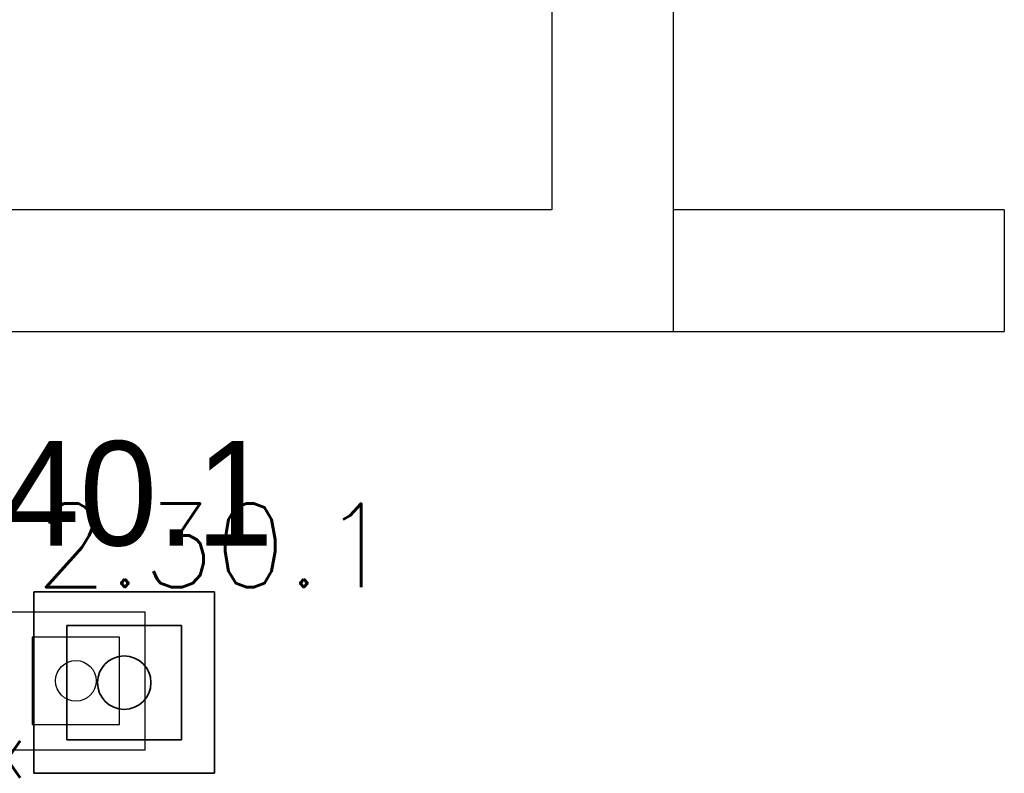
# Model space of a CAD drawing. Header units: millimetres. Extents: x -4577 to 1032787, y -66234 to 201209.
# Tile 180 of 256: x 5307 to 6722, y -7785 to -6703. Entities that reach past the tile are written whole.
import ezdxf
from ezdxf.enums import TextEntityAlignment as Align

# ---------------------------------------------------------------- set-up
doc = ezdxf.new("R2010")
doc.units = ezdxf.units.MM
doc.linetypes.add('510_5_2OG_ELT_1004$0$11-07-22_DS_2OG$0$AUSGEZOGEN', pattern=[0])
doc.linetypes.add('VERDECKT', pattern=[0.375, 0.25, -0.125])
for name, color, linetype in [('0 TP BMA WP2', 1, 'Continuous'), ('510_5_2OG_ELT_1004$0$11-07-22_DS_2OG$0$Mieterausbau', 8, '510_5_2OG_ELT_1004$0$11-07-22_DS_2OG$0$AUSGEZOGEN'), ('510_5_2OG_ELT_1004$0$11-07-22_DS_2OG$0$Nichttragende_Bauteile', 8, '510_5_2OG_ELT_1004$0$11-07-22_DS_2OG$0$AUSGEZOGEN'), ('510_5_2OG_ELT_1004$0$E__FM_BRANDM', 1, 'Continuous')]:
    doc.layers.add(name, color=color, linetype=linetype)
doc.layers.add('510_5_2OG_ELT_1004$0$E__SYM3DPOS', color=2, linetype='Continuous', plot=False)
doc.styles.add('510_5_2OG_ELT_1004$0$Standard', font='simplex.shx')
doc.styles.add('510_5_2OG_ELT_1004$0$TXT', font='TXT.SHX', dxfattribs={"width": 0.7})

# ---------------------------------------------------------------- blocks, each defined once
blk = doc.blocks.new('TPDK')
at = {"color": 1, "linetype": 'Continuous', "lineweight": 35}
blk.add_line((8447.8, -65580.8), (8447.8, -65841.4), dxfattribs=at)
blk.add_line((8447.8, -65580.8), (8447.8, -65841.4), dxfattribs=at)
at = {"layer": '0 TP BMA WP2', "color": 1, "linetype": 'Continuous', "lineweight": 35}
for p, q in [((8188, -65580.8), (8447.8, -65580.8)), ((8188, -65841.4), (8188, -65580.8)), ((8188, -65580.8), (8447.8, -65580.8)), ((8188, -65841.4), (8188, -65580.8)), ((8447.8, -65841.4), (8188, -65841.4)), ((8447.8, -65841.4), (8188, -65841.4))]:
    blk.add_line(p, q, dxfattribs=at)
at = {"layer": '0 TP BMA WP2', "color": 1, "lineweight": 35}
for p, q in [((8235.6, -65628.8), (8235.6, -65793.4)), ((8400.2, -65628.8), (8235.6, -65628.8)), ((8400.2, -65793.4), (8400.2, -65628.8)), ((8235.6, -65793.4), (8400.2, -65793.4))]:
    blk.add_line(p, q, dxfattribs=at)
blk.add_ellipse((8317.9, -65711.1), major_axis=(0, 38.4), ratio=1, start_param=4.712339, end_param=10.995524, dxfattribs=at)
blk = doc.blocks.new('510_5_2OG_ELT_1004$0$I641')
at = {"linetype": 'Continuous'}
for p, q in [((0, 7.943), (7.919, 7.943)), ((0, 0), (0, 7.943)), ((0, 7.943), (7.919, 7.943)), ((0, 0), (0, 7.943)), ((7.919, 7.943), (7.919, 0)), ((7.919, 7.943), (7.919, 0)), ((7.919, 0), (0, 0)), ((7.919, 0), (0, 0))]:
    blk.add_line(p, q, dxfattribs=at)
blk.add_lwpolyline([(6.468, 6.48), (1.451, 6.48), (1.451, 1.463), (6.468, 1.463)], close=True)
blk.add_circle((3.96, 3.972), 1.169)
at = {"layer": '510_5_2OG_ELT_1004$0$E__FM_BRANDM', "style": '510_5_2OG_ELT_1004$0$TXT', "flags": 1}
blk.add_attdef('EC_APPTAG', (0, 0), '', height=125, dxfattribs=at)
blk = doc.blocks.new('510_5_2OG_ELT_1004')
at = {"layer": '510_5_2OG_ELT_1004$0$11-07-22_DS_2OG$0$Mieterausbau', "linetype": '510_5_2OG_ELT_1004$0$11-07-22_DS_2OG$0$AUSGEZOGEN'}
for p, q in [((6722.2, -6975.6), (6246.8, -6975.6)), ((6722.2, -6975.6), (6722.2, -7150.6)), ((6246.8, -7150.6), (6722.2, -7150.6))]:
    blk.add_line(p, q, dxfattribs=at)
at = {"layer": '510_5_2OG_ELT_1004$0$11-07-22_DS_2OG$0$Nichttragende_Bauteile', "linetype": '510_5_2OG_ELT_1004$0$11-07-22_DS_2OG$0$AUSGEZOGEN'}
for p, q in [((6246.8, -6975.6), (6246.8, -5800.6)), ((6071.8, -5975.6), (6071.8, -6975.6)), ((6071.8, -6975.6), (5271.8, -6975.6)), ((6246.8, -7150.6), (6246.8, -6975.6)), ((5271.8, -7150.6), (6246.8, -7150.6))]:
    blk.add_line(p, q, dxfattribs=at)
at = {"layer": '510_5_2OG_ELT_1004$0$E__FM_BRANDM', "lineweight": 25}
ref = blk.add_blockref('510_5_2OG_ELT_1004$0$I641', (5288.9, -7751.9, 117950), dxfattribs=dict(at, xscale=25, yscale=25, zscale=25))
ref.add_attrib('EC_3DPOS', 'x', dxfattribs={"layer": '510_5_2OG_ELT_1004$0$E__SYM3DPOS', "height": 80, "style": '510_5_2OG_ELT_1004$0$TXT'}).set_placement((5288.9, -7751.9, 117950), align=Align.MIDDLE)
at = {"layer": '510_5_2OG_ELT_1004$0$E__FM_BRANDM', "lineweight": 25, "insert": (5329.7, -7397.9), "char_height": 120, "width": 2427.901, "attachment_point": 1, "style": '510_5_2OG_ELT_1004$0$Standard'}
blk.add_mtext('2.30.1', dxfattribs=at)

msp = doc.modelspace()

# ---------------------------------------------------------------- block references
msp.add_blockref('510_5_2OG_ELT_1004', (0, -0.1))
at = {"layer": '0 TP BMA WP2', "color": 7, "linetype": 'VERDECKT', "lineweight": 25}
msp.add_blockref('TPDK', (-2860.6, 58055.9), dxfattribs=at)

# ---------------------------------------------------------------- texts
at = {"layer": '0 TP BMA WP2', "linetype": 'VERDECKT', "lineweight": 25}
msp.add_text('240.1', height=150, dxfattribs=at).set_placement((5169.9, -7458.2))

doc.saveas('drawing.dxf')
